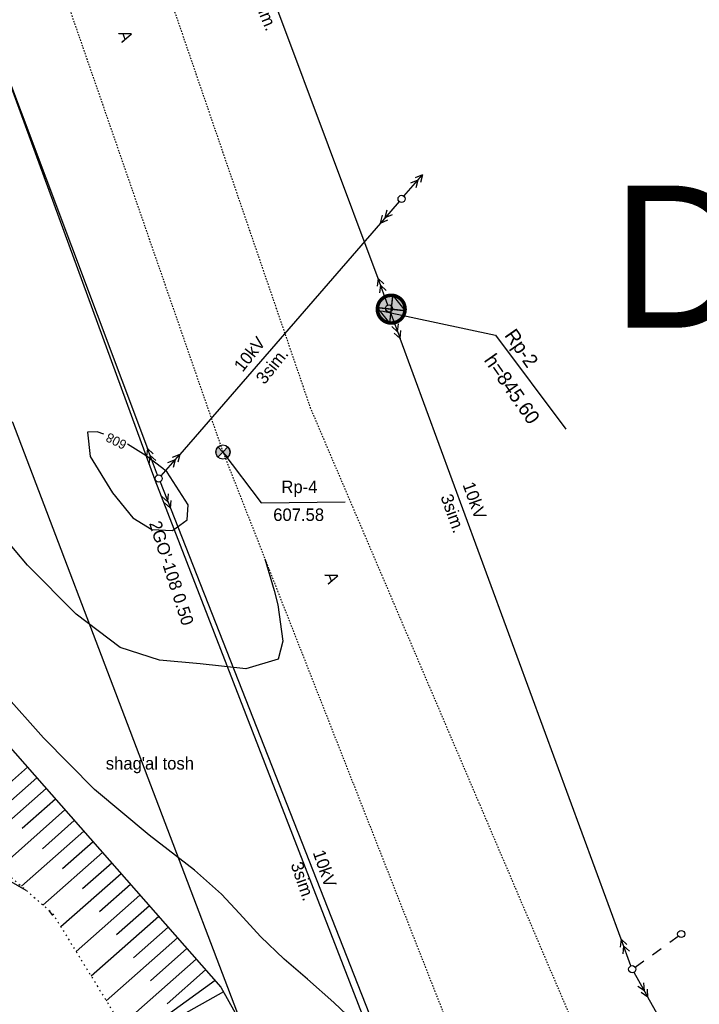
# Model space of a CAD drawing. Header units: millimetres. Extents: x 405709 to 406552, y 4254722 to 4255885.
# Tile 26 of 48: x 406147 to 406194, y 4255220 to 4255290. Entities that reach past the tile are written whole.
import ezdxf
from ezdxf.enums import TextEntityAlignment as Align

# ---------------------------------------------------------------- set-up
doc = ezdxf.new("R2010")
doc.units = ezdxf.units.MM
doc.header["$LTSCALE"] = 0.5
for name, pattern in [('CONTI', [0]), ('Д_ТРОТ_ТРУБА', [3, 1.5, -1.5]), ('ДОРОГИ_СТРОЯЩ', [9, 8, -1]), ('Контура низ откосов  Штриховая 0.1-0.5 - - - - - - -', [0.6, 0.1, -0.5])]:
    doc.linetypes.add(name, pattern=pattern)
for name, color, linetype in [('(003) Пункты', 7, 'Continuous'), ('(007) Здания', 7, 'Continuous'), ('(013) Газопровод', 30, 'ИК_Газопровод -------г--------'), ('(022) Возд. Линии', 7, 'Continuous'), ('(025) Дорога', 7, 'Continuous'), ('(031) Горизонтали', 42, 'Continuous'), ('(037) Контуры', 7, 'Continuous'), ('PI_OTDEFAULT', 172, 'CONTI'), ('Указатель на север', 7, 'Continuous'), ('ЦММ (0).Точки.Рельефные', 7, 'Continuous')]:
    doc.layers.add(name, color=color, linetype=linetype)
doc.layers.add('(032) Горизонтали утолщенные', color=32, linetype='Continuous', lineweight=30)
doc.styles.add('BM-431', font='txt')
doc.styles.add('D-431', font='txt')
doc.styles.add('IndorSoft_North_Arrows_0001', font='IndorSoftNorthArrows.ttf', dxfattribs={"height": 0.2})
doc.styles.add('P-131', font='txt')
doc.styles.add('S', font='txtwr', dxfattribs={"oblique": 15})
doc.styles.get("Standard").update_dxf_attribs({"font": 'arial.ttf'})
doc.linetypes.add('GAZ_VOZDUSH', pattern='A,1,-2,["~",Standard,S=3,R=0,X=-1.5,Y=-1.5],-1,10', length=14)
doc.linetypes.add('ИК_Газопровод -------г--------', pattern='A,9,-0.6,["Г",Standard,S=1.2,R=0,X=0,Y=-0.6],-1.2', length=10.8)

# ---------------------------------------------------------------- blocks, each defined once
blk = doc.blocks.new('BLOCK_2_3_1_0_0_0_0')
at = {"layer": 'ЦММ (0).Точки.Рельефные'}
for points in [[(-7, 7), (-7.64, 6.3), (-8.21, 5.53), (-8.7, 4.72), (-9.12, 3.85), (-9.45, 2.94), (-9.7, 2), (-9.85, 1.01), (-9.9, 0), (-9.9, 0), (-9.85, -1.01), (-9.7, -2), (-9.45, -2.94), (-9.12, -3.85), (-8.7, -4.72), (-8.21, -5.53), (-7.64, -6.3), (-7, -7), (0, 0)], [(7, -7), (7.64, -6.3), (8.21, -5.53), (8.7, -4.72), (9.12, -3.85), (9.45, -2.94), (9.7, -2), (9.85, -1.01), (9.9, 0), (9.9, 0), (9.85, 1.01), (9.7, 2), (9.45, 2.94), (9.12, 3.85), (8.7, 4.72), (8.21, 5.53), (7.64, 6.3), (7, 7), (0, 0)]]:
    blk.add_hatch(color=256, dxfattribs=at).paths.add_polyline_path(points)
at = {"layer": 'ЦММ (0).Точки.Рельефные', "true_color": 0xffffff}
blk.add_hatch(color=7, dxfattribs=at).paths.add_polyline_path([(0, 9), (-0.92, 8.95), (-1.81, 8.82), (-2.68, 8.6), (-3.5, 8.29), (-4.29, 7.91), (-5.03, 7.46), (-5.72, 6.94), (-6.36, 6.36), (-6.94, 5.72), (-7.46, 5.03), (-7.91, 4.29), (-8.29, 3.5), (-8.6, 2.68), (-8.82, 1.81), (-8.95, 0.92), (-9, 0), (-9, 0), (-8.95, -0.92), (-8.82, -1.81), (-8.6, -2.68), (-8.29, -3.5), (-7.91, -4.29), (-7.46, -5.03), (-6.94, -5.72), (-6.36, -6.36), (-5.72, -6.94), (-5.03, -7.46), (-4.29, -7.91), (-3.5, -8.29), (-2.68, -8.6), (-1.81, -8.82), (-0.92, -8.95), (0, -9), (0, -9), (0.92, -8.95), (1.81, -8.82), (2.68, -8.6), (3.5, -8.29), (4.29, -7.91), (5.03, -7.46), (5.72, -6.94), (6.36, -6.36), (6.94, -5.72), (7.46, -5.03), (7.91, -4.29), (8.29, -3.5), (8.6, -2.68), (8.82, -1.81), (8.95, -0.92), (9, 0), (9, 0), (8.95, 0.92), (8.82, 1.81), (8.6, 2.68), (8.29, 3.5), (7.91, 4.29), (7.46, 5.03), (6.94, 5.72), (6.36, 6.36), (5.72, 6.94), (5.03, 7.46), (4.29, 7.91), (3.5, 8.29), (2.68, 8.6), (1.81, 8.82), (0.92, 8.95), (0, 9)])
at = {"layer": 'ЦММ (0).Точки.Рельефные'}
for points, const_width in [([(0, 10), (-1.02, 9.95), (-2.02, 9.8), (-2.97, 9.55), (-3.89, 9.21), (-4.77, 8.79), (-5.59, 8.29), (-6.36, 7.72), (-7.07, 7.07), (-7.72, 6.36), (-8.29, 5.59), (-8.79, 4.77), (-9.21, 3.89), (-9.55, 2.97), (-9.8, 2.02), (-9.95, 1.02), (-10, 0), (-10, 0), (-9.95, -1.02), (-9.8, -2.02), (-9.55, -2.97), (-9.21, -3.89), (-8.79, -4.77), (-8.29, -5.59), (-7.72, -6.36), (-7.07, -7.07), (-6.36, -7.72), (-5.59, -8.29), (-4.77, -8.79), (-3.89, -9.21), (-2.97, -9.55), (-2.02, -9.8), (-1.02, -9.95), (0, -10), (0, -10), (1.02, -9.95), (2.02, -9.8), (2.97, -9.55), (3.89, -9.21), (4.77, -8.79), (5.59, -8.29), (6.36, -7.72), (7.07, -7.07), (7.72, -6.36), (8.29, -5.59), (8.79, -4.77), (9.21, -3.89), (9.55, -2.97), (9.8, -2.02), (9.95, -1.02), (10, 0), (10, 0), (9.95, 1.02), (9.8, 2.02), (9.55, 2.97), (9.21, 3.89), (8.79, 4.77), (8.29, 5.59), (7.72, 6.36), (7.07, 7.07), (6.36, 7.72), (5.59, 8.29), (4.77, 8.79), (3.89, 9.21), (2.97, 9.55), (2.02, 9.8), (1.02, 9.95), (0, 10)], 2), ([(-7, 7), (-7.64, 6.3), (-8.21, 5.53), (-8.7, 4.72), (-9.12, 3.85), (-9.45, 2.94), (-9.7, 2), (-9.85, 1.01), (-9.9, 0), (-9.9, 0), (-9.85, -1.01), (-9.7, -2), (-9.45, -2.94), (-9.12, -3.85), (-8.7, -4.72), (-8.21, -5.53), (-7.64, -6.3), (-7, -7)], 1), ([(7, -7), (7.64, -6.3), (8.21, -5.53), (8.7, -4.72), (9.12, -3.85), (9.45, -2.94), (9.7, -2), (9.85, -1.01), (9.9, 0), (9.9, 0), (9.85, 1.01), (9.7, 2), (9.45, 2.94), (9.12, 3.85), (8.7, 4.72), (8.21, 5.53), (7.64, 6.3), (7, 7)], 1)]:
    blk.add_lwpolyline(points, close=True, dxfattribs=dict(at, const_width=const_width))
at = {"layer": 'ЦММ (0).Точки.Рельефные', "color": 7, "true_color": 0xffffff, "const_width": 1}
blk.add_lwpolyline([(0, 9), (-0.92, 8.95), (-1.81, 8.82), (-2.68, 8.6), (-3.5, 8.29), (-4.29, 7.91), (-5.03, 7.46), (-5.72, 6.94), (-6.36, 6.36), (-6.94, 5.72), (-7.46, 5.03), (-7.91, 4.29), (-8.29, 3.5), (-8.6, 2.68), (-8.82, 1.81), (-8.95, 0.92), (-9, 0), (-9, 0), (-8.95, -0.92), (-8.82, -1.81), (-8.6, -2.68), (-8.29, -3.5), (-7.91, -4.29), (-7.46, -5.03), (-6.94, -5.72), (-6.36, -6.36), (-5.72, -6.94), (-5.03, -7.46), (-4.29, -7.91), (-3.5, -8.29), (-2.68, -8.6), (-1.81, -8.82), (-0.92, -8.95), (0, -9), (0, -9), (0.92, -8.95), (1.81, -8.82), (2.68, -8.6), (3.5, -8.29), (4.29, -7.91), (5.03, -7.46), (5.72, -6.94), (6.36, -6.36), (6.94, -5.72), (7.46, -5.03), (7.91, -4.29), (8.29, -3.5), (8.6, -2.68), (8.82, -1.81), (8.95, -0.92), (9, 0), (9, 0), (8.95, 0.92), (8.82, 1.81), (8.6, 2.68), (8.29, 3.5), (7.91, 4.29), (7.46, 5.03), (6.94, 5.72), (6.36, 6.36), (5.72, 6.94), (5.03, 7.46), (4.29, 7.91), (3.5, 8.29), (2.68, 8.6), (1.81, 8.82), (0.92, 8.95), (0, 9)], close=True, dxfattribs=at)
at = {"layer": 'ЦММ (0).Точки.Рельефные', "const_width": 1}
for points in [[(0, 0), (-7, 7)], [(0, 0), (7, 7)], [(0, 0), (-7, -7)], [(0, 0), (7, -7)]]:
    blk.add_lwpolyline(points, dxfattribs=at)
blk = doc.blocks.new('strela1')
at = {"layer": '(022) Возд. Линии'}
for p, q in [((-2, 0), (-1.5, 0.25)), ((0, 0), (-2, 0)), ((-2, 0), (-1.5, -0.25)), ((-1.5, 0), (-1, 0.25)), ((-1.5, 0), (-1, -0.25))]:
    blk.add_line(p, q, dxfattribs=at)
blk = doc.blocks.new('strela2')
at = {"layer": '(022) Возд. Линии'}
for p, q in [((0, 0), (2, 0)), ((1.5, 0), (1, 0.25)), ((1.5, 0), (1, -0.25)), ((2, 0), (1.5, 0.25)), ((2, 0), (1.5, -0.25))]:
    blk.add_line(p, q, dxfattribs=at)
blk = doc.blocks.new('STOLB')
at = {"layer": '(022) Возд. Линии'}
blk.add_circle((0, 0), 0.25, dxfattribs=at)
blk = doc.blocks.new('I00110')
h = blk.add_hatch(color=7)
edge = h.paths.add_edge_path()
edge.add_line((0, 0), (-0.71, 0.71))
edge.add_arc((0, 0), 1, 135, 225)
edge.add_line((-0.71, -0.71), (0, 0))
edge = h.paths.add_edge_path()
edge.add_line((0, 0), (0.71, -0.71))
edge.add_arc((0, 0), 1, 315, 405)
edge.add_line((0.71, 0.71), (0, 0))
at = {"color": 7}
for points in [[(0, 0), (-0.71, 0.71, 0.414214), (-0.71, -0.71)], [(0, 0), (0.71, -0.71, 0.414214), (0.71, 0.71)]]:
    blk.add_lwpolyline(points, format="xyb", close=True, dxfattribs=at)
blk.add_lwpolyline([(0.02, 0), (0.02, 0)], dxfattribs=at)
blk.add_circle((0, 0), 1)
at = {"color": 4, "linetype": 'Continuous', "style": 'S', "oblique": 15}
blk.add_attdef('G', (1.38, 0.22), '', height=2, dxfattribs=at)
at = {"color": 4, "style": 'S', "oblique": 15}
blk.add_attdef('Z', (1.48, -2.3), '', height=2, dxfattribs=at)

msp = doc.modelspace()

# ---------------------------------------------------------------- hatches: boundary and pattern name
at = {"transparency": 33554687}
h = msp.add_hatch(dxfattribs=at)
h.set_pattern_fill('AR-HBONE', color=30, scale=0.005)
edge = h.paths.add_edge_path()
edge.add_line((406386.605, 4254899.202), (406388.733, 4254901.316))
edge.add_line((406182.571, 4255117.635), (406215.733, 4255080.214))
edge.add_line((406215.733, 4255080.214), (406248.837, 4255042.859))
edge.add_line((406248.837, 4255042.859), (406283.046, 4255007.734))
edge.add_line((406283.046, 4255007.734), (406318.267, 4254972.27))
edge.add_line((406318.267, 4254972.27), (406353.5, 4254936.793))
edge.add_line((406353.5, 4254936.793), (406388.733, 4254901.316))
edge.add_line((406388.733, 4254901.316), (406387.77, 4254900.359))
edge.add_line((406180.326, 4255115.645), (406213.488, 4255078.225))
edge.add_line((406213.488, 4255078.225), (406246.638, 4255040.816))
edge.add_line((406246.638, 4255040.816), (406280.907, 4255005.631))
edge.add_line((406280.907, 4255005.631), (406316.138, 4254970.156))
edge.add_line((406316.138, 4254970.156), (406351.372, 4254934.679))
edge.add_line((406351.372, 4254934.679), (406386.605, 4254899.202))
edge.add_line((406386.605, 4254899.202), (406386.921, 4254899.516))
edge.add_line((406182.571, 4255117.635), (406157.361, 4255152.307))
edge.add_line((406157.361, 4255152.307), (406147.036, 4255171.925))
edge.add_line((406147.036, 4255171.925), (406133.069, 4255198.46))
edge.add_line((406133.069, 4255198.46), (406131.101, 4255203.63))
edge.add_line((406131.101, 4255203.63), (406113.309, 4255250.394))
edge.add_line((406113.309, 4255250.394), (406102.625, 4255278.476))
edge.add_line((406102.625, 4255278.476), (406096.599, 4255297.625))
edge.add_line((406096.599, 4255297.625), (406081.876, 4255347.096))
edge.add_line((406081.876, 4255347.096), (406078.091, 4255359.836))
edge.add_line((406078.091, 4255359.836), (406072.139, 4255402.38))
edge.add_line((406072.139, 4255402.38), (406041.044, 4255445.313))
edge.add_line((406041.044, 4255445.313), (405903.099, 4255619.54))
edge.add_line((405903.099, 4255619.54), (405828.481, 4255714.884))
edge.add_line((405828.481, 4255714.884), (405791.314, 4255762.15))
edge.add_line((405788.956, 4255760.296), (405791.314, 4255762.15))
edge.add_line((405826.12, 4255713.033), (405788.956, 4255760.296))
edge.add_line((405900.742, 4255617.684), (405826.12, 4255713.033))
edge.add_line((406038.652, 4255443.501), (405900.742, 4255617.684))
edge.add_line((406069.271, 4255401.225), (406038.652, 4255443.501))
edge.add_line((406075.152, 4255359.198), (406069.271, 4255401.225))
edge.add_line((406079, 4255346.24), (406075.152, 4255359.198))
edge.add_line((406093.73, 4255296.746), (406079, 4255346.24))
edge.add_line((406099.789, 4255277.491), (406093.73, 4255296.746))
edge.add_line((406110.505, 4255249.327), (406099.789, 4255277.491))
edge.add_line((406128.297, 4255202.562), (406110.505, 4255249.327))
edge.add_line((406130.33, 4255197.223), (406128.297, 4255202.562))
edge.add_line((406144.381, 4255170.527), (406130.33, 4255197.223))
edge.add_line((406154.815, 4255150.702), (406144.381, 4255170.527))
edge.add_line((406180.326, 4255115.645), (406154.815, 4255150.702))

# ---------------------------------------------------------------- linework, layer by layer
at = {"layer": '(003) Пункты'}
msp.add_lwpolyline([(406160.857, 4255259.219), (406163.558, 4255255.648), (406169.463, 4255255.713)], dxfattribs=at)
at = {"layer": '(007) Здания'}
msp.add_lwpolyline([(406073.307, 4255403.779), (406104.827, 4255339.749), (406104.827, 4255339.749), (406110.587, 4255326.849), (406110.587, 4255326.849), (406120.257, 4255292.989), (406120.137, 4255270.729), (406125.397, 4255256.779), (406131.617, 4255253.709), (406136.297, 4255250.549), (406140.947, 4255244.029), (406160.707, 4255221.579), (406177.327, 4255191.849), (406191.467, 4255151.079), (406198.167, 4255138.089), (406207.977, 4255122.979), (406226.817, 4255109.479), (406247.447, 4255100.389), (406250.984, 4255095.9)], dxfattribs=at)
at = {"layer": '(007) Здания', "color": 1, "linetype": 'Continuous', "elevation": 611.801}
msp.add_lwpolyline([(406146.055, 4255261.327), (406114.707, 4255250.926), (406114.715, 4255250.918), (406132.505, 4255204.164), (406163.846, 4255214.582), (406146.071, 4255261.304)], close=True, dxfattribs=at)
at = {"layer": '(013) Газопровод', "linetype": 'GAZ_VOZDUSH', "ltscale": 0.1, "flags": 128}
msp.add_lwpolyline([(405795.032, 4255855.358), (405794.965, 4255851.089), (405820.825, 4255796.919), (405845.737, 4255767.599), (405853.407, 4255759.449), (405874.177, 4255735.379), (405882.957, 4255723.389), (405901.149, 4255702.244), (405920.913, 4255680.446), (405929.377, 4255670.519), (405950.6, 4255645.324), (405988.506, 4255596.321), (406006.917, 4255570.939), (406043.149, 4255533.409), (406106.987, 4255462.669), (406127.107, 4255440.509), (406140.447, 4255362.659), (406150.767, 4255332.259), (406131.037, 4255325.589), (406156.057, 4255257.255), (406178.567, 4255199.289), (406192.407, 4255173.249), (406214.317, 4255146.799), (406218.807, 4255141.039), (406251.337, 4255103.819), (406291.847, 4255054.699), (406335.567, 4255005.629), (406337.087, 4255003.969), (406368.267, 4254969.819), (406407.117, 4254927.019), (406445.967, 4254886.799), (406445.967, 4254886.799), (406470.207, 4254860.189), (406472.017, 4254861.829), (406531.407, 4254800.609), (406536.733, 4254795.119)], dxfattribs=at)
at = {"layer": '(022) Возд. Линии'}
for points, elevation in [([(406171.769, 4255271.432), (406147.305, 4255336.772)], 607.533), ([(406135.93, 4255311.611), (406155.545, 4255259.465)], 607.848), ([(406171.951, 4255275.331), (406157.813, 4255259.057)], 607.399), ([(406188.879, 4255224.952), (406173.324, 4255267.207)], 607.008), ([(406157.162, 4255255.263), (406177.463, 4255203.663)], 608.216), ([(406212.875, 4255181.453), (406190.758, 4255220.877)], 606.622)]:
    msp.add_lwpolyline(points, dxfattribs=dict(at, elevation=elevation))
at = {"layer": '(022) Возд. Линии', "linetype": 'Д_ТРОТ_ТРУБА', "elevation": 607.008}
msp.add_lwpolyline([(406189.86, 4255222.985), (406192.903, 4255225.169)], dxfattribs=at)
at = {"layer": '(025) Дорога', "linetype": 'Д_ТРОТ_ТРУБА', "ltscale": 0.1, "flags": 128}
for points in [[(405782.714, 4255860.237), (405783.467, 4255854.009), (405787.357, 4255836.299), (405796.387, 4255813.919), (405808.627, 4255795.739), (405843.717, 4255753.069), (405862.857, 4255731.199), (405891.097, 4255699.229), (405914.157, 4255672.749), (405943.537, 4255638.219), (405980.327, 4255590.229), (406010.067, 4255552.289), (406064.577, 4255491.749), (406108.757, 4255440.899), (406113.177, 4255434.059), (406118.117, 4255421.019), (406120.847, 4255408.439), (406126.977, 4255365.989), (406137.207, 4255327.489), (406160.857, 4255259.219), (406178.707, 4255213.809), (406200.097, 4255174.459), (406222.737, 4255145.749), (406254.787, 4255104.899), (406294.707, 4255057.739), (406338.637, 4255007.089), (406369.807, 4254978.529), (406414.237, 4254934.909), (406453.887, 4254898.609), (406488.527, 4254862.469), (406540.017, 4254812.339), (406547.477, 4254805.076)], [(405792.411, 4255859.925), (405792.617, 4255857.579), (405794.347, 4255837.839), (405802.997, 4255818.099), (405814.957, 4255799.589), (405842.787, 4255764.929), (405849.207, 4255758.389), (405869.347, 4255735.769), (405896.647, 4255703.709), (405919.567, 4255678.089), (405948.627, 4255643.749), (405986.027, 4255594.959), (406015.497, 4255556.649), (406069.887, 4255496.469), (406113.847, 4255444.769), (406118.737, 4255436.369), (406128.097, 4255410.099), (406133.827, 4255367.759), (406143.437, 4255331.109), (406167.007, 4255262.319), (406185.657, 4255218.649), (406206.367, 4255178.479), (406227.337, 4255150.259), (406260.627, 4255109.139), (406299.967, 4255062.749), (406343.977, 4255012.439), (406373.417, 4254985.149), (406419.047, 4254940.389), (406457.257, 4254905.719), (406493.927, 4254868.269), (406544.007, 4254818.779), (406552.146, 4254810.736)]]:
    msp.add_lwpolyline(points, dxfattribs=at)
at = {"layer": '(031) Горизонтали'}
for points in [[(406147.107, 4255251.269, 607.5), (406146.237, 4255252.299, 607.5), (406145.417, 4255253.309, 607.5), (406143.877, 4255255.149, 607.5), (406142.297, 4255256.919, 607.5), (406141.137, 4255257.959, 607.5), (406139.427, 4255258.799, 607.5), (406136.397, 4255260.019, 607.5), (406133.467, 4255261.159, 607.5), (406131.727, 4255261.809, 607.5), (406130.987, 4255261.529, 607.5), (406130.337, 4255261.289, 607.5), (406129.697, 4255261.379, 607.5), (406129.317, 4255262.239, 607.5), (406129.247, 4255264.059, 607.5), (406129.467, 4255266.869, 607.5), (406129.927, 4255270.109, 607.5), (406130.497, 4255273.269, 607.5), (406130.807, 4255276.649, 607.5), (406130.587, 4255280.479, 607.5), (406129.977, 4255284.019, 607.5), (406129.227, 4255286.559, 607.5), (406128.427, 4255288.449, 607.5), (406127.617, 4255290.209, 607.5)], [(406163.808, 4255251.712, 607.5), (406164.457, 4255249.479, 607.5), (406164.727, 4255248.469, 607.5)], [(406164.727, 4255248.469, 607.5), (406165.077, 4255245.909, 607.5), (406164.737, 4255244.639, 607.5), (406162.457, 4255243.959, 607.5), (406159.247, 4255244.329, 607.5), (406156.397, 4255244.569, 607.5), (406153.617, 4255245.479, 607.5), (406150.537, 4255247.809, 607.5), (406147.107, 4255251.269, 607.5)], [(406170.937, 4255218.339, 607), (406168.657, 4255220.509, 607), (406166.797, 4255222.129, 607), (406165.157, 4255223.539, 607), (406163.507, 4255225.149, 607), (406162.017, 4255226.749, 607), (406160.747, 4255228.129, 607), (406158.857, 4255229.799, 607), (406155.657, 4255232.269, 607), (406151.817, 4255235.479, 607), (406148.237, 4255239.109, 607), (406145.397, 4255242.309, 607), (406144.297, 4255243.539, 607), (406143.417, 4255244.469, 607), (406142.757, 4255245.109, 607), (406142.147, 4255245.659, 607), (406141.087, 4255246.519, 607), (406140.037, 4255247.289, 607)], [(406147.018, 4255228.38, 602.5), (406144.997, 4255229.519, 602.5)], [(406148.877, 4255226.629, 602.5), (406148.64, 4255226.966, 602.5)]]:
    msp.add_polyline3d(points, dxfattribs=at)
at = {"layer": '(032) Горизонтали утолщенные'}
for points in [[(406152.483, 4255260.487, 608), (406152.017, 4255260.639, 608), (406151.317, 4255260.619, 608)], [(406151.317, 4255260.619, 608), (406151.517, 4255258.899, 608), (406153.077, 4255256.339, 608)], [(406156.637, 4255258.059, 608), (406155.457, 4255258.959, 608), (406154.137, 4255259.769, 608)], [(406153.077, 4255256.339, 608), (406154.517, 4255254.589, 608), (406155.847, 4255253.779, 608), (406157.317, 4255253.709, 608), (406158.347, 4255254.439, 608), (406158.417, 4255255.509, 608), (406156.927, 4255257.799, 608)], [(406156.927, 4255257.799, 608), (406156.787, 4255257.929, 608), (406156.637, 4255258.059, 608)]]:
    msp.add_polyline3d(points, dxfattribs=at)
at = {"layer": '(037) Контуры', "linetype": 'Контура низ откосов  Штриховая 0.1-0.5 - - - - - - -'}
msp.add_lwpolyline([(406057.857, 4255411.099), (406087.337, 4255361.839), (406097.467, 4255321.679), (406101.957, 4255317.979), (406113.827, 4255292.649), (406115.427, 4255262.959), (406126.617, 4255249.859), (406127.797, 4255243.469), (406131.994, 4255241.478), (406148.877, 4255226.759), (406171.617, 4255189.759), (406184.247, 4255149.739), (406184.157, 4255145.599), (406186.737, 4255137.159), (406198.627, 4255122.709), (406213.177, 4255111.279), (406240.647, 4255095.539), (406244.602, 4255090.871)], dxfattribs=at)
for p, q in [((406147.097, 4255237.042), (406142.114, 4255232.656)), ((406147.757, 4255236.292), (406145.315, 4255234.142)), ((406148.418, 4255235.541), (406143.633, 4255231.331)), ((406149.078, 4255234.791), (406146.736, 4255232.73)), ((406149.738, 4255234.041), (406145.153, 4255230.006)), ((406150.398, 4255233.291), (406148.156, 4255231.317)), ((406151.059, 4255232.541), (406146.673, 4255228.681)), ((406151.719, 4255231.791), (406149.576, 4255229.904)), ((406152.379, 4255231.041), (406148.193, 4255227.356)), ((406153.039, 4255230.29), (406150.985, 4255228.482)), ((406153.7, 4255229.54), (406149.461, 4255225.809)), ((406154.36, 4255228.79), (406152.176, 4255226.868)), ((406155.02, 4255228.04), (406150.523, 4255224.081)), ((406155.68, 4255227.29), (406153.367, 4255225.254)), ((406156.341, 4255226.54), (406151.585, 4255222.353)), ((406157.001, 4255225.789), (406154.558, 4255223.639)), ((406157.661, 4255225.039), (406152.647, 4255220.626)), ((406158.322, 4255224.289), (406155.75, 4255222.025)), ((406158.982, 4255223.539), (406153.709, 4255218.898)), ((406159.642, 4255222.789), (406156.941, 4255220.411)), ((406160.302, 4255222.039), (406154.396, 4255217.779)), ((406160.896, 4255221.241), (406157.685, 4255219.446))]:
    msp.add_line(p, q)
at = {"layer": 'PI_OTDEFAULT', "color": 1, "ltscale": 3, "true_color": 0xff0000}
msp.add_lwpolyline([(406172.02, 4255269.159), (406180.036, 4255267.437), (406184.991, 4255260.828)], dxfattribs=at)

# ---------------------------------------------------------------- block references
at = {"layer": '(003) Пункты', "xscale": 0.5, "yscale": 0.5, "zscale": 0.5}
msp.add_blockref('I00110', (406160.857, 4255259.219), dxfattribs=at)
at = {"layer": '(022) Возд. Линии'}
for name, p, rotation in [('strela1', (406173.592, 4255277.219, 607.399), 229.0147170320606), ('STOLB', (406173.427, 4255277.029, 607.399), 229.0147170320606), ('strela2', (406173.263, 4255276.84, 607.399), 229.0147170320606), ('strela1', (406172.46, 4255269.556, 607.533), 290.2094357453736), ('STOLB', (406172.547, 4255269.319, 607.533), 290.2094357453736), ('strela2', (406172.633, 4255269.084, 607.533), 290.2094357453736), ('strela2', (406156.249, 4255257.593, 608.216), 110.6139556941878), ('strela2', (406156.501, 4255257.548, 608.216), 49.01969989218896), ('STOLB', (406156.337, 4255257.359, 608.216), 110.6139556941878), ('strela1', (406156.429, 4255257.124, 608.216), 111.4766448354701), ('strela1', (406189.57, 4255223.076, 607.008), 290.2094357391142), ('STOLB', (406189.657, 4255222.839, 607.008), 299.2930751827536), ('strela2', (406189.779, 4255222.621, 607.008), 299.2930751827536)]:
    msp.add_blockref(name, p, dxfattribs=dict(at, rotation=rotation))
msp.add_blockref('STOLB', (406193.106, 4255225.315, 607.008), dxfattribs=at)
at = {"layer": 'ЦММ (0).Точки.Рельефные', "xscale": 0.1000000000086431, "yscale": 0.1000000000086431, "rotation": 38.63014912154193}
msp.add_blockref('BLOCK_2_3_1_0_0_0_0', (406172.7, 4255269.27, 845.602), dxfattribs=at)

# ---------------------------------------------------------------- texts
at = {"layer": '(003) Пункты', "style": 'D-431'}
for s, p in [('Rp-4', (406164.971, 4255256.331, -611.506)), ('607.58', (406164.397, 4255254.374))]:
    msp.add_text(s, height=0.875, dxfattribs=at).set_placement(p)
at = {"layer": '(013) Газопровод', "color": 0, "linetype": 'Continuous', "style": 'BM-431'}
msp.add_text("2GO'-108 0.50", height=0.875, rotation=287.93048, dxfattribs=at).set_placement((406155.648, 4255254.208))
at = {"layer": '(022) Возд. Линии', "style": 'BM-431'}
for s, rotation, p in [('3sim.', 292.36973, (406162.847, 4255291.346, 1827.187)), ('10kV', 51.41857, (406162.24, 4255264.792, 1827.053)), ('3sim.', 51.41857, (406163.784, 4255263.921, 1827.053)), ('10kV', 289.67884, (406177.708, 4255256.928, 1826.662)), ('3sim.', 289.67884, (406176.155, 4255256.073, 1826.662)), ('10kV', 289.13613, (406167.169, 4255231.047, 1827.87)), ('3sim.', 289.13613, (406165.608, 4255230.207, 1827.87))]:
    msp.add_text(s, height=0.875, rotation=rotation, dxfattribs=at).set_placement(p)
at = {"layer": '(025) Дорога', "linetype": 'ДОРОГИ_СТРОЯЩ', "style": 'BM-431'}
for p in [(406153.475, 4255288.706), (406167.995, 4255250.598)]:
    msp.add_text('A', height=0.875, rotation=290.42156, dxfattribs=at).set_placement(p)
at = {"layer": '(032) Горизонтали утолщенные', "style": 'P-131'}
msp.add_text('608', height=0.6562, rotation=153.69094, dxfattribs=at).set_placement((406154.15, 4255259.957, 608))
at = {"layer": '(037) Контуры', "color": 0, "linetype": 'ByBlock', "style": 'BM-431'}
msp.add_text("shag'al tosh", height=0.875, dxfattribs=at).set_placement((406152.614, 4255236.884))
at = {"layer": 'PI_OTDEFAULT', "color": 1, "ltscale": 3, "true_color": 0xff0000, "style": 'BM-431'}
for s, p in [('Rp-2', (406180.63, 4255267.432)), ('h=845.60', (406179.185, 4255265.677))]:
    msp.add_text(s, height=1, rotation=305, dxfattribs=at).set_placement(p)
at = {"layer": 'Указатель на север', "style": 'IndorSoft_North_Arrows_0001'}
msp.add_text('D', height=10, dxfattribs=at).set_placement((406193.067, 4255272.966), align=Align.MIDDLE)

doc.saveas('drawing.dxf')
